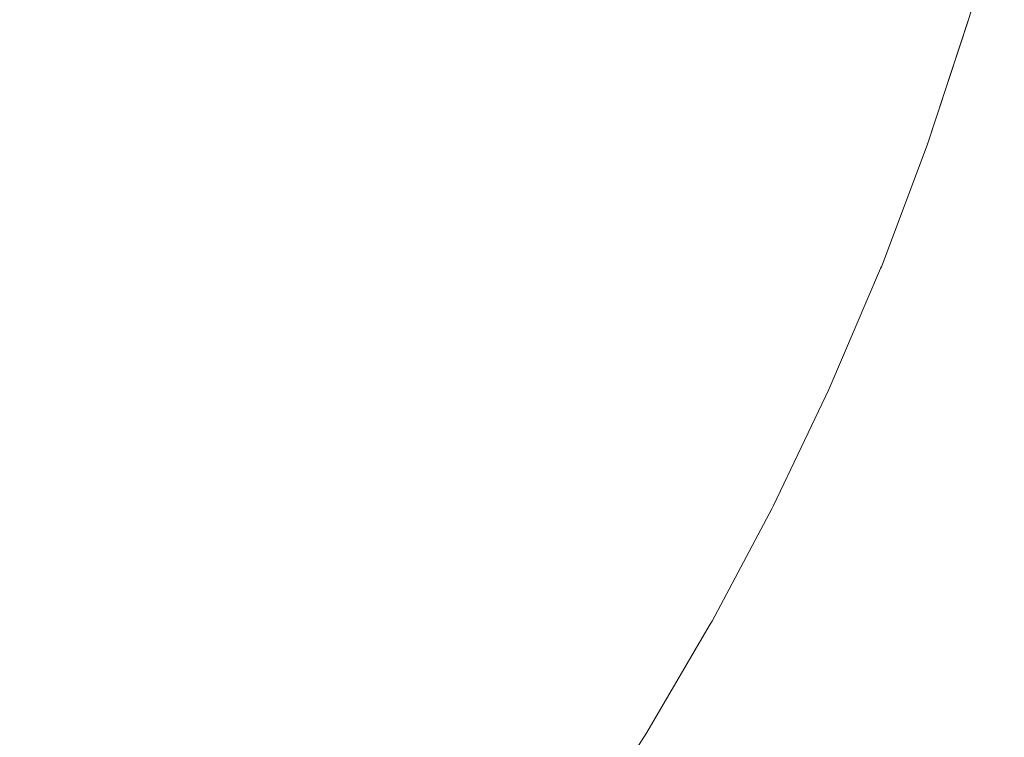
# Model space of a CAD drawing. Header units: centimetres. Extents: x -26 to 27.3, y -25.9 to -24.1.
# Tile 199 of 224: x 27.2474 to 27.2793, y -25.8124 to -25.7892. Entities that reach past the tile are written whole.
import ezdxf

# ---------------------------------------------------------------- set-up
doc = ezdxf.new("R2010")
doc.units = ezdxf.units.CM
doc.header["$LTSCALE"] = 2.54
doc.layers.add('Lucido design-1', color=7, linetype='Continuous')

# ---------------------------------------------------------------- blocks, each defined once
blk = doc.blocks.new('Gruppo-7-1')
at = {"color": 7, "linetype": 'Continuous', "lineweight": 9}
for points, invisible_edges in [([(27.264951, -25.785133, 1182.373397), (27.263806, -25.788609, 1182.373397), (27.265737, -25.789291, 1182.369739), (27.26691, -25.785733, 1182.369739)], 15), ([(27.279291, -25.785086, 1182.322727), (27.278133, -25.789175, 1182.322727), (27.278133, -25.789175, 1181.722727), (27.279291, -25.785086, 1181.722727)], 10), ([(27.256943, -25.786184, 1181.661332), (27.25576, -25.789319, 1181.661332), (27.253371, -25.788359, 1181.658157), (27.254516, -25.785326, 1181.658157)], 15), ([(27.254666, -25.785379, 1182.387108), (27.253519, -25.788418, 1182.387108), (27.25597, -25.789403, 1182.383831), (27.257156, -25.786259, 1182.383831)], 15), ([(27.268359, -25.786176, 1181.678678), (27.267165, -25.789796, 1181.678678), (27.265389, -25.789168, 1181.67503), (27.266557, -25.785625, 1181.67503)], 15), ([(27.26691, -25.785733, 1182.369739), (27.265737, -25.789291, 1182.369739), (27.26752, -25.789921, 1182.366002), (27.268718, -25.786286, 1182.366002)], 15), ([(27.259248, -25.786999, 1181.664611), (27.258029, -25.790231, 1181.664611), (27.25576, -25.789319, 1181.661332), (27.256943, -25.786184, 1181.661332)], 15), ([(27.270016, -25.786684, 1181.682403), (27.2688, -25.790373, 1181.682403), (27.267165, -25.789796, 1181.678678), (27.268359, -25.786176, 1181.678678)], 15), ([(27.248236, -25.786296, 1182.393323), (27.247056, -25.789061, 1182.393323), (27.249711, -25.790261, 1182.390274), (27.250939, -25.787382, 1182.390274)], 15), ([(27.250866, -25.787353, 1181.655094), (27.249639, -25.790229, 1181.655094), (27.247069, -25.789067, 1181.652146), (27.24825, -25.786301, 1181.652146)], 15), ([(27.257156, -25.786259, 1182.383831), (27.25597, -25.789403, 1182.383831), (27.258288, -25.790335, 1182.380449), (27.259512, -25.787092, 1182.380449)], 15), ([(27.268718, -25.786286, 1182.366002), (27.26752, -25.789921, 1182.366002), (27.269152, -25.790498, 1182.362192), (27.270374, -25.786793, 1182.362192)], 15), ([(27.271528, -25.787147, 1181.6862), (27.270291, -25.7909, 1181.6862), (27.2688, -25.790373, 1181.682403), (27.270016, -25.786684, 1181.682403)], 15), ([(27.270374, -25.786793, 1182.362192), (27.269152, -25.790498, 1182.362192), (27.270632, -25.791021, 1182.358317), (27.271874, -25.787253, 1182.358317)], 15), ([(27.261427, -25.787768, 1181.667991), (27.260173, -25.791092, 1181.667991), (27.258029, -25.790231, 1181.664611), (27.259248, -25.786999, 1181.664611)], 15), ([(27.259512, -25.787092, 1182.380449), (27.258288, -25.790335, 1182.380449), (27.260471, -25.791212, 1182.376969), (27.26173, -25.787875, 1182.376969)], 15), ([(27.253371, -25.788359, 1181.658157), (27.252099, -25.791341, 1181.658157), (27.249639, -25.790229, 1181.655094), (27.250866, -25.787353, 1181.655094)], 15), ([(27.250939, -25.787382, 1182.390274), (27.249711, -25.790261, 1182.390274), (27.252244, -25.791406, 1182.387108), (27.253519, -25.788418, 1182.387108)], 15), ([(27.27289, -25.787564, 1181.690062), (27.271634, -25.791375, 1181.690062), (27.270291, -25.7909, 1181.6862), (27.271528, -25.787147, 1181.6862)], 15), ([(27.271874, -25.787253, 1182.358317), (27.270632, -25.791021, 1182.358317), (27.271956, -25.791489, 1182.354384), (27.273217, -25.787664, 1182.354384)], 15), ([(27.263475, -25.788492, 1181.671466), (27.262188, -25.791902, 1181.671466), (27.260173, -25.791092, 1181.667991), (27.261427, -25.787768, 1181.667991)], 15), ([(27.274099, -25.787934, 1181.693983), (27.272826, -25.791796, 1181.693983), (27.271634, -25.791375, 1181.690062), (27.27289, -25.787564, 1181.690062)], 15), ([(27.273217, -25.787664, 1182.354384), (27.271956, -25.791489, 1182.354384), (27.273124, -25.791901, 1182.350399), (27.274401, -25.788027, 1182.350399)], 15), ([(27.26173, -25.787875, 1182.376969), (27.260471, -25.791212, 1182.376969), (27.262514, -25.792033, 1182.373397), (27.263806, -25.788609, 1182.373397)], 15), ([(27.275154, -25.788258, 1181.697955), (27.273867, -25.792164, 1181.697955), (27.272826, -25.791796, 1181.693983), (27.274099, -25.787934, 1181.693983)], 15), ([(27.274401, -25.788027, 1182.350399), (27.273124, -25.791901, 1182.350399), (27.274133, -25.792258, 1182.346369), (27.275424, -25.78834, 1182.346369)], 15), ([(27.25576, -25.789319, 1181.661332), (27.254445, -25.792401, 1181.661332), (27.252099, -25.791341, 1181.658157), (27.253371, -25.788359, 1181.658157)], 15), ([(27.253519, -25.788418, 1182.387108), (27.252244, -25.791406, 1182.387108), (27.254651, -25.792494, 1182.383831), (27.25597, -25.789403, 1182.383831)], 15), ([(27.276053, -25.788533, 1181.701974), (27.274753, -25.792477, 1181.701974), (27.273867, -25.792164, 1181.697955), (27.275154, -25.788258, 1181.697955)], 15), ([(27.275424, -25.78834, 1182.346369), (27.274133, -25.792258, 1182.346369), (27.274982, -25.792557, 1182.342302), (27.276285, -25.788604, 1182.342302)], 15), ([(27.265389, -25.789168, 1181.67503), (27.264072, -25.792659, 1181.67503), (27.262188, -25.791902, 1181.671466), (27.263475, -25.788492, 1181.671466)], 15), ([(27.263806, -25.788609, 1182.373397), (27.262514, -25.792033, 1182.373397), (27.264414, -25.792796, 1182.369739), (27.265737, -25.789291, 1182.369739)], 15), ([(27.276793, -25.788759, 1181.706031), (27.275482, -25.792734, 1181.706031), (27.274753, -25.792477, 1181.701974), (27.276053, -25.788533, 1181.701974)], 15), ([(27.276285, -25.788604, 1182.342302), (27.274982, -25.792557, 1182.342302), (27.275669, -25.792801, 1182.338205), (27.276982, -25.788817, 1182.338205)], 15), ([(27.277372, -25.788937, 1181.71012), (27.276053, -25.792936, 1181.71012), (27.275482, -25.792734, 1181.706031), (27.276793, -25.788759, 1181.706031)], 15), ([(27.276982, -25.788817, 1182.338205), (27.275669, -25.792801, 1182.338205), (27.276196, -25.792986, 1182.334084), (27.277516, -25.788981, 1182.334084)], 15), ([(27.277789, -25.789064, 1181.714235), (27.276465, -25.793082, 1181.714235), (27.276053, -25.792936, 1181.71012), (27.277372, -25.788937, 1181.71012)], 15), ([(27.277516, -25.788981, 1182.334084), (27.276196, -25.792986, 1182.334084), (27.27656, -25.793115, 1182.329948), (27.277885, -25.789094, 1182.329948)], 15), ([(27.247056, -25.789061, 1182.393323), (27.245759, -25.791774, 1182.393323), (27.248361, -25.793085, 1182.390274), (27.249711, -25.790261, 1182.390274)], 15), ([(27.249639, -25.790229, 1181.655094), (27.248291, -25.79305, 1181.655094), (27.245773, -25.79178, 1181.652146), (27.247069, -25.789067, 1181.652146)], 15), ([(27.258029, -25.790231, 1181.664611), (27.256673, -25.793408, 1181.664611), (27.254445, -25.792401, 1181.661332), (27.25576, -25.789319, 1181.661332)], 15), ([(27.267165, -25.789796, 1181.678678), (27.26582, -25.793361, 1181.678678), (27.264072, -25.792659, 1181.67503), (27.265389, -25.789168, 1181.67503)], 15), ([(27.265737, -25.789291, 1182.369739), (27.264414, -25.792796, 1182.369739), (27.266169, -25.793502, 1182.366002), (27.26752, -25.789921, 1182.366002)], 15), ([(27.278044, -25.789142, 1181.718367), (27.276716, -25.79317, 1181.718367), (27.276465, -25.793082, 1181.714235), (27.277789, -25.789064, 1181.714235)], 15), ([(27.277885, -25.789094, 1182.329948), (27.27656, -25.793115, 1182.329948), (27.276761, -25.793186, 1182.325802), (27.278089, -25.789156, 1182.325802)], 15), ([(27.278135, -25.78917, 1181.722727), (27.276806, -25.793202, 1181.722727), (27.276716, -25.79317, 1181.718367), (27.278044, -25.789142, 1181.718367)], 14), ([(27.278089, -25.789156, 1182.325802), (27.276761, -25.793186, 1182.325802), (27.276806, -25.793202, 1182.322727), (27.278135, -25.78917, 1182.322727)], 11), ([(27.276806, -25.793202, 1181.722727), (27.278133, -25.789175, 1181.722727), (27.278133, -25.789175, 1182.322727), (27.276806, -25.793202, 1182.322727)], 10), ([(27.25597, -25.789403, 1182.383831), (27.254651, -25.792494, 1182.383831), (27.256928, -25.793523, 1182.380449), (27.258288, -25.790335, 1182.380449)], 15), ([(27.2688, -25.790373, 1181.682403), (27.267429, -25.794008, 1181.682403), (27.26582, -25.793361, 1181.678678), (27.267165, -25.789796, 1181.678678)], 15), ([(27.26752, -25.789921, 1182.366002), (27.266169, -25.793502, 1182.366002), (27.267775, -25.794147, 1182.362192), (27.269152, -25.790498, 1182.362192)], 15), ([(27.252099, -25.791341, 1181.658157), (27.250701, -25.794265, 1181.658157), (27.248291, -25.79305, 1181.655094), (27.249639, -25.790229, 1181.655094)], 15), ([(27.249711, -25.790261, 1182.390274), (27.248361, -25.793085, 1182.390274), (27.250843, -25.794337, 1182.387108), (27.252244, -25.791406, 1182.387108)], 15), ([(27.260173, -25.791092, 1181.667991), (27.258778, -25.79436, 1181.667991), (27.256673, -25.793408, 1181.664611), (27.258029, -25.790231, 1181.664611)], 15), ([(27.258288, -25.790335, 1182.380449), (27.256928, -25.793523, 1182.380449), (27.259071, -25.794492, 1182.376969), (27.260471, -25.791212, 1182.376969)], 15), ([(27.270291, -25.7909, 1181.6862), (27.268895, -25.794597, 1181.6862), (27.267429, -25.794008, 1181.682403), (27.2688, -25.790373, 1181.682403)], 15), ([(27.269152, -25.790498, 1182.362192), (27.267775, -25.794147, 1182.362192), (27.269231, -25.794732, 1182.358317), (27.270632, -25.791021, 1182.358317)], 15), ([(27.271634, -25.791375, 1181.690062), (27.270217, -25.795128, 1181.690062), (27.268895, -25.794597, 1181.6862), (27.270291, -25.7909, 1181.6862)], 15), ([(27.262188, -25.791902, 1181.671466), (27.260758, -25.795255, 1181.671466), (27.258778, -25.79436, 1181.667991), (27.260173, -25.791092, 1181.667991)], 15), ([(27.260471, -25.791212, 1182.376969), (27.259071, -25.794492, 1182.376969), (27.261077, -25.795399, 1182.373397), (27.262514, -25.792033, 1182.373397)], 15), ([(27.270632, -25.791021, 1182.358317), (27.269231, -25.794732, 1182.358317), (27.270535, -25.795256, 1182.354384), (27.271956, -25.791489, 1182.354384)], 15), ([(27.254445, -25.792401, 1181.661332), (27.253, -25.795424, 1181.661332), (27.250701, -25.794265, 1181.658157), (27.252099, -25.791341, 1181.658157)], 15), ([(27.252244, -25.791406, 1182.387108), (27.250843, -25.794337, 1182.387108), (27.253202, -25.795526, 1182.383831), (27.254651, -25.792494, 1182.383831)], 15), ([(27.272826, -25.791796, 1181.693983), (27.271391, -25.7956, 1181.693983), (27.270217, -25.795128, 1181.690062), (27.271634, -25.791375, 1181.690062)], 15), ([(27.271956, -25.791489, 1182.354384), (27.270535, -25.795256, 1182.354384), (27.271684, -25.795718, 1182.350399), (27.273124, -25.791901, 1182.350399)], 15), ([(27.245759, -25.791774, 1182.393323), (27.244349, -25.794429, 1182.393323), (27.246893, -25.79585, 1182.390274), (27.248361, -25.793085, 1182.390274)], 15), ([(27.248291, -25.79305, 1181.655094), (27.246824, -25.795812, 1181.655094), (27.244362, -25.794436, 1181.652146), (27.245773, -25.79178, 1181.652146)], 15), ([(27.264072, -25.792659, 1181.67503), (27.262608, -25.796091, 1181.67503), (27.260758, -25.795255, 1181.671466), (27.262188, -25.791902, 1181.671466)], 15), ([(27.273867, -25.792164, 1181.697955), (27.272415, -25.796012, 1181.697955), (27.271391, -25.7956, 1181.693983), (27.272826, -25.791796, 1181.693983)], 15), ([(27.273124, -25.791901, 1182.350399), (27.271684, -25.795718, 1182.350399), (27.272676, -25.796117, 1182.346369), (27.274133, -25.792258, 1182.346369)], 15), ([(27.262514, -25.792033, 1182.373397), (27.261077, -25.795399, 1182.373397), (27.262943, -25.796243, 1182.369739), (27.264414, -25.792796, 1182.369739)], 15), ([(27.274753, -25.792477, 1181.701974), (27.273287, -25.796362, 1181.701974), (27.272415, -25.796012, 1181.697955), (27.273867, -25.792164, 1181.697955)], 15), ([(27.256673, -25.793408, 1181.664611), (27.255183, -25.796525, 1181.664611), (27.253, -25.795424, 1181.661332), (27.254445, -25.792401, 1181.661332)], 15), ([(27.254651, -25.792494, 1182.383831), (27.253202, -25.795526, 1182.383831), (27.255433, -25.796651, 1182.380449), (27.256928, -25.793523, 1182.380449)], 15), ([(27.274133, -25.792258, 1182.346369), (27.272676, -25.796117, 1182.346369), (27.273512, -25.796452, 1182.342302), (27.274982, -25.792557, 1182.342302)], 15), ([(27.275482, -25.792734, 1181.706031), (27.274004, -25.79665, 1181.706031), (27.273287, -25.796362, 1181.701974), (27.274753, -25.792477, 1181.701974)], 15), ([(27.274982, -25.792557, 1182.342302), (27.273512, -25.796452, 1182.342302), (27.274189, -25.796724, 1182.338205), (27.275669, -25.792801, 1182.338205)], 15), ([(27.26582, -25.793361, 1181.678678), (27.264324, -25.796867, 1181.678678), (27.262608, -25.796091, 1181.67503), (27.264072, -25.792659, 1181.67503)], 15), ([(27.264414, -25.792796, 1182.369739), (27.262943, -25.796243, 1182.369739), (27.264667, -25.797022, 1182.366002), (27.266169, -25.793502, 1182.366002)], 15), ([(27.276053, -25.792936, 1181.71012), (27.274567, -25.796876, 1181.71012), (27.274004, -25.79665, 1181.706031), (27.275482, -25.792734, 1181.706031)], 15), ([(27.275669, -25.792801, 1182.338205), (27.274189, -25.796724, 1182.338205), (27.274707, -25.796932, 1182.334084), (27.276196, -25.792986, 1182.334084)], 15), ([(27.250701, -25.794265, 1181.658157), (27.249181, -25.797128, 1181.658157), (27.246824, -25.795812, 1181.655094), (27.248291, -25.79305, 1181.655094)], 15), ([(27.248361, -25.793085, 1182.390274), (27.246893, -25.79585, 1182.390274), (27.24932, -25.797206, 1182.387108), (27.250843, -25.794337, 1182.387108)], 15), ([(27.276465, -25.793082, 1181.714235), (27.274972, -25.797039, 1181.714235), (27.274567, -25.796876, 1181.71012), (27.276053, -25.792936, 1181.71012)], 15), ([(27.276196, -25.792986, 1182.334084), (27.274707, -25.796932, 1182.334084), (27.275065, -25.797076, 1182.329948), (27.27656, -25.793115, 1182.329948)], 15), ([(27.276716, -25.79317, 1181.718367), (27.275219, -25.797138, 1181.718367), (27.274972, -25.797039, 1181.714235), (27.276465, -25.793082, 1181.714235)], 15), ([(27.27656, -25.793115, 1182.329948), (27.275065, -25.797076, 1182.329948), (27.275263, -25.797156, 1182.325802), (27.276761, -25.793186, 1182.325802)], 15), ([(27.276792, -25.793237, 1181.722727), (27.275307, -25.797174, 1181.722727), (27.275219, -25.797138, 1181.718367), (27.276716, -25.79317, 1181.718367)], 14), ([(27.276761, -25.793186, 1182.325802), (27.275263, -25.797156, 1182.325802), (27.275307, -25.797174, 1182.322727), (27.276792, -25.793237, 1182.322727)], 11), ([(27.276716, -25.79317, 1181.718367), (27.276806, -25.793202, 1181.722727), (27.276792, -25.793237, 1181.722727)], 9), ([(27.276792, -25.793237, 1182.322727), (27.276806, -25.793202, 1182.322727), (27.276761, -25.793186, 1182.325802)], 10), ([(27.276806, -25.793202, 1182.322727), (27.276792, -25.793237, 1182.322727), (27.276792, -25.793237, 1181.722727), (27.276806, -25.793202, 1181.722727)], 10), ([(27.258778, -25.79436, 1181.667991), (27.257247, -25.797565, 1181.667991), (27.255183, -25.796525, 1181.664611), (27.256673, -25.793408, 1181.664611)], 15), ([(27.256928, -25.793523, 1182.380449), (27.255433, -25.796651, 1182.380449), (27.257533, -25.79771, 1182.376969), (27.259071, -25.794492, 1182.376969)], 15), ([(27.267429, -25.794008, 1181.682403), (27.265904, -25.797581, 1181.682403), (27.264324, -25.796867, 1181.678678), (27.26582, -25.793361, 1181.678678)], 15), ([(27.266169, -25.793502, 1182.366002), (27.264667, -25.797022, 1182.366002), (27.266244, -25.797735, 1182.362192), (27.267775, -25.794147, 1182.362192)], 15), ([(27.275307, -25.797174, 1181.722727), (27.276792, -25.793237, 1181.722727), (27.276792, -25.793237, 1182.322727), (27.275307, -25.797174, 1182.322727)], 10), ([(27.268895, -25.794597, 1181.6862), (27.267344, -25.798232, 1181.6862), (27.265904, -25.797581, 1181.682403), (27.267429, -25.794008, 1181.682403)], 15), ([(27.267775, -25.794147, 1182.362192), (27.266244, -25.797735, 1182.362192), (27.267674, -25.798381, 1182.358317), (27.269231, -25.794732, 1182.358317)], 15), ([(27.253, -25.795424, 1181.661332), (27.251428, -25.798384, 1181.661332), (27.249181, -25.797128, 1181.658157), (27.250701, -25.794265, 1181.658157)], 15), ([(27.250843, -25.794337, 1182.387108), (27.24932, -25.797206, 1182.387108), (27.251626, -25.798494, 1182.383831), (27.253202, -25.795526, 1182.383831)], 15), ([(27.260758, -25.795255, 1181.671466), (27.259186, -25.798543, 1181.671466), (27.257247, -25.797565, 1181.667991), (27.258778, -25.79436, 1181.667991)], 15), ([(27.259071, -25.794492, 1182.376969), (27.257533, -25.79771, 1182.376969), (27.259499, -25.798701, 1182.373397), (27.261077, -25.795399, 1182.373397)], 15), ([(27.270217, -25.795128, 1181.690062), (27.268642, -25.798819, 1181.690062), (27.267344, -25.798232, 1181.6862), (27.268895, -25.794597, 1181.6862)], 15), ([(27.269231, -25.794732, 1182.358317), (27.267674, -25.798381, 1182.358317), (27.268954, -25.79896, 1182.354384), (27.270535, -25.795256, 1182.354384)], 15), ([(27.255183, -25.796525, 1181.664611), (27.253563, -25.799576, 1181.664611), (27.251428, -25.798384, 1181.661332), (27.253, -25.795424, 1181.661332)], 15), ([(27.262608, -25.796091, 1181.67503), (27.260999, -25.799457, 1181.67503), (27.259186, -25.798543, 1181.671466), (27.260758, -25.795255, 1181.671466)], 15), ([(27.261077, -25.795399, 1182.373397), (27.259499, -25.798701, 1182.373397), (27.261328, -25.799623, 1182.369739), (27.262943, -25.796243, 1182.369739)], 15), ([(27.271391, -25.7956, 1181.693983), (27.269795, -25.79934, 1181.693983), (27.268642, -25.798819, 1181.690062), (27.270217, -25.795128, 1181.690062)], 15), ([(27.270535, -25.795256, 1182.354384), (27.268954, -25.79896, 1182.354384), (27.270083, -25.79947, 1182.350399), (27.271684, -25.795718, 1182.350399)], 15), ([(27.253202, -25.795526, 1182.383831), (27.251626, -25.798494, 1182.383831), (27.253807, -25.799713, 1182.380449), (27.255433, -25.796651, 1182.380449)], 15), ([(27.272415, -25.796012, 1181.697955), (27.270801, -25.799794, 1181.697955), (27.269795, -25.79934, 1181.693983), (27.271391, -25.7956, 1181.693983)], 15), ([(27.271684, -25.795718, 1182.350399), (27.270083, -25.79947, 1182.350399), (27.271058, -25.79991, 1182.346369), (27.272676, -25.796117, 1182.346369)], 15), ([(27.249181, -25.797128, 1181.658157), (27.24754, -25.799924, 1181.658157), (27.245241, -25.798508, 1181.655094), (27.246824, -25.795812, 1181.655094)], 15), ([(27.246893, -25.79585, 1182.390274), (27.245309, -25.79855, 1182.390274), (27.247676, -25.800007, 1182.387108), (27.24932, -25.797206, 1182.387108)], 15), ([(27.273287, -25.796362, 1181.701974), (27.271657, -25.800181, 1181.701974), (27.270801, -25.799794, 1181.697955), (27.272415, -25.796012, 1181.697955)], 15), ([(27.264324, -25.796867, 1181.678678), (27.262681, -25.800305, 1181.678678), (27.260999, -25.799457, 1181.67503), (27.262608, -25.796091, 1181.67503)], 15), ([(27.262943, -25.796243, 1182.369739), (27.261328, -25.799623, 1182.369739), (27.263017, -25.800475, 1182.366002), (27.264667, -25.797022, 1182.366002)], 15), ([(27.272676, -25.796117, 1182.346369), (27.271058, -25.79991, 1182.346369), (27.271878, -25.800281, 1182.342302), (27.273512, -25.796452, 1182.342302)], 15), ([(27.274004, -25.79665, 1181.706031), (27.272362, -25.8005, 1181.706031), (27.271657, -25.800181, 1181.701974), (27.273287, -25.796362, 1181.701974)], 15), ([(27.257247, -25.797565, 1181.667991), (27.25558, -25.800703, 1181.667991), (27.253563, -25.799576, 1181.664611), (27.255183, -25.796525, 1181.664611)], 15), ([(27.255433, -25.796651, 1182.380449), (27.253807, -25.799713, 1182.380449), (27.255861, -25.80086, 1182.376969), (27.257533, -25.79771, 1182.376969)], 15), ([(27.273512, -25.796452, 1182.342302), (27.271878, -25.800281, 1182.342302), (27.272543, -25.800582, 1182.338205), (27.274189, -25.796724, 1182.338205)], 15), ([(27.274567, -25.796876, 1181.71012), (27.272914, -25.800749, 1181.71012), (27.272362, -25.8005, 1181.706031), (27.274004, -25.79665, 1181.706031)], 15), ([(27.265904, -25.797581, 1181.682403), (27.264229, -25.801086, 1181.682403), (27.262681, -25.800305, 1181.678678), (27.264324, -25.796867, 1181.678678)], 15), ([(27.264667, -25.797022, 1182.366002), (27.263017, -25.800475, 1182.366002), (27.264563, -25.801254, 1182.362192), (27.266244, -25.797735, 1182.362192)], 15), ([(27.274189, -25.796724, 1182.338205), (27.272543, -25.800582, 1182.338205), (27.273051, -25.800812, 1182.334084), (27.274707, -25.796932, 1182.334084)], 15), ([(27.274972, -25.797039, 1181.714235), (27.273312, -25.800929, 1181.714235), (27.272914, -25.800749, 1181.71012), (27.274567, -25.796876, 1181.71012)], 15), ([(27.274707, -25.796932, 1182.334084), (27.273051, -25.800812, 1182.334084), (27.273403, -25.800971, 1182.329948), (27.275065, -25.797076, 1182.329948)], 15), ([(27.251428, -25.798384, 1181.661332), (27.249733, -25.801274, 1181.661332), (27.24754, -25.799924, 1181.658157), (27.249181, -25.797128, 1181.658157)], 15), ([(27.24932, -25.797206, 1182.387108), (27.247676, -25.800007, 1182.387108), (27.249925, -25.801392, 1182.383831), (27.251626, -25.798494, 1182.383831)], 15), ([(27.275219, -25.797138, 1181.718367), (27.273554, -25.801039, 1181.718367), (27.273312, -25.800929, 1181.714235), (27.274972, -25.797039, 1181.714235)], 15), ([(27.275065, -25.797076, 1182.329948), (27.273403, -25.800971, 1182.329948), (27.273598, -25.801059, 1182.325802), (27.275263, -25.797156, 1182.325802)], 15), ([(27.275281, -25.797233, 1181.722727), (27.273641, -25.801078, 1181.722727), (27.273554, -25.801039, 1181.718367), (27.275219, -25.797138, 1181.718367)], 14), ([(27.275263, -25.797156, 1182.325802), (27.273598, -25.801059, 1182.325802), (27.273641, -25.801078, 1182.322727), (27.275281, -25.797233, 1182.322727)], 11), ([(27.273641, -25.801078, 1181.722727), (27.275281, -25.797233, 1181.722727), (27.275281, -25.797233, 1182.322727), (27.273641, -25.801078, 1182.322727)], 10), ([(27.275219, -25.797138, 1181.718367), (27.275307, -25.797174, 1181.722727), (27.275281, -25.797233, 1181.722727)], 9), ([(27.275281, -25.797233, 1182.322727), (27.275307, -25.797174, 1182.322727), (27.275263, -25.797156, 1182.325802)], 10), ([(27.275307, -25.797174, 1182.322727), (27.275281, -25.797233, 1182.322727), (27.275281, -25.797233, 1181.722727), (27.275307, -25.797174, 1181.722727)], 10), ([(27.259186, -25.798543, 1181.671466), (27.257477, -25.801763, 1181.671466), (27.25558, -25.800703, 1181.667991), (27.257247, -25.797565, 1181.667991)], 15), ([(27.267344, -25.798232, 1181.6862), (27.265641, -25.801798, 1181.6862), (27.264229, -25.801086, 1181.682403), (27.265904, -25.797581, 1181.682403)], 15), ([(27.257533, -25.79771, 1182.376969), (27.255861, -25.80086, 1182.376969), (27.257783, -25.801933, 1182.373397), (27.259499, -25.798701, 1182.373397)], 15), ([(27.266244, -25.797735, 1182.362192), (27.264563, -25.801254, 1182.362192), (27.265964, -25.801961, 1182.358317), (27.267674, -25.798381, 1182.358317)], 15), ([(27.268642, -25.798819, 1181.690062), (27.266912, -25.802439, 1181.690062), (27.265641, -25.801798, 1181.6862), (27.267344, -25.798232, 1181.6862)], 15), ([(27.24754, -25.799924, 1181.658157), (27.245782, -25.802647, 1181.658157), (27.243546, -25.801136, 1181.655094), (27.245241, -25.798508, 1181.655094)], 15), ([(27.245309, -25.79855, 1182.390274), (27.243611, -25.80118, 1182.390274), (27.245914, -25.802737, 1182.387108), (27.247676, -25.800007, 1182.387108)], 15), ([(27.253563, -25.799576, 1181.664611), (27.251815, -25.802556, 1181.664611), (27.249733, -25.801274, 1181.661332), (27.251428, -25.798384, 1181.661332)], 15), ([(27.251626, -25.798494, 1182.383831), (27.249925, -25.801392, 1182.383831), (27.252053, -25.802702, 1182.380449), (27.253807, -25.799713, 1182.380449)], 15), ([(27.260999, -25.799457, 1181.67503), (27.259249, -25.802753, 1181.67503), (27.257477, -25.801763, 1181.671466), (27.259186, -25.798543, 1181.671466)], 15), ([(27.267674, -25.798381, 1182.358317), (27.265964, -25.801961, 1182.358317), (27.267218, -25.802593, 1182.354384), (27.268954, -25.79896, 1182.354384)], 15), ([(27.259499, -25.798701, 1182.373397), (27.257783, -25.801933, 1182.373397), (27.259571, -25.802932, 1182.369739), (27.261328, -25.799623, 1182.369739)], 15), ([(27.269795, -25.79934, 1181.693983), (27.268042, -25.803008, 1181.693983), (27.266912, -25.802439, 1181.690062), (27.268642, -25.798819, 1181.690062)], 15), ([(27.268954, -25.79896, 1182.354384), (27.267218, -25.802593, 1182.354384), (27.268324, -25.80315, 1182.350399), (27.270083, -25.79947, 1182.350399)], 15), ([(27.25558, -25.800703, 1181.667991), (27.253782, -25.803767, 1181.667991), (27.251815, -25.802556, 1181.664611), (27.253563, -25.799576, 1181.664611)], 15), ([(27.262681, -25.800305, 1181.678678), (27.260893, -25.803671, 1181.678678), (27.259249, -25.802753, 1181.67503), (27.260999, -25.799457, 1181.67503)], 15), ([(27.270801, -25.799794, 1181.697955), (27.269027, -25.803505, 1181.697955), (27.268042, -25.803008, 1181.693983), (27.269795, -25.79934, 1181.693983)], 15), ([(27.270083, -25.79947, 1182.350399), (27.268324, -25.80315, 1182.350399), (27.269279, -25.803632, 1182.346369), (27.271058, -25.79991, 1182.346369)], 15), ([(27.253807, -25.799713, 1182.380449), (27.252053, -25.802702, 1182.380449), (27.254056, -25.803935, 1182.376969), (27.255861, -25.80086, 1182.376969)], 15), ([(27.261328, -25.799623, 1182.369739), (27.259571, -25.802932, 1182.369739), (27.261222, -25.803855, 1182.366002), (27.263017, -25.800475, 1182.366002)], 15), ([(27.271657, -25.800181, 1181.701974), (27.269866, -25.803928, 1181.701974), (27.269027, -25.803505, 1181.697955), (27.270801, -25.799794, 1181.697955)], 15), ([(27.249733, -25.801274, 1181.661332), (27.247916, -25.804089, 1181.661332), (27.245782, -25.802647, 1181.658157), (27.24754, -25.799924, 1181.658157)], 15), ([(27.247676, -25.800007, 1182.387108), (27.245914, -25.802737, 1182.387108), (27.248103, -25.804216, 1182.383831), (27.249925, -25.801392, 1182.383831)], 15), ([(27.271058, -25.79991, 1182.346369), (27.269279, -25.803632, 1182.346369), (27.270083, -25.804037, 1182.342302), (27.271878, -25.800281, 1182.342302)], 15), ([(27.272362, -25.8005, 1181.706031), (27.270557, -25.804276, 1181.706031), (27.269866, -25.803928, 1181.701974), (27.271657, -25.800181, 1181.701974)], 15), ([(27.264229, -25.801086, 1181.682403), (27.262407, -25.804517, 1181.682403), (27.260893, -25.803671, 1181.678678), (27.262681, -25.800305, 1181.678678)], 15), ([(27.263017, -25.800475, 1182.366002), (27.261222, -25.803855, 1182.366002), (27.262733, -25.804699, 1182.362192), (27.264563, -25.801254, 1182.362192)], 15), ([(27.271878, -25.800281, 1182.342302), (27.270083, -25.804037, 1182.342302), (27.270735, -25.804366, 1182.338205), (27.272543, -25.800582, 1182.338205)], 15), ([(27.272914, -25.800749, 1181.71012), (27.271098, -25.804549, 1181.71012), (27.270557, -25.804276, 1181.706031), (27.272362, -25.8005, 1181.706031)], 15), ([(27.257477, -25.801763, 1181.671466), (27.255632, -25.804906, 1181.671466), (27.253782, -25.803767, 1181.667991), (27.25558, -25.800703, 1181.667991)], 15), ([(27.255861, -25.80086, 1182.376969), (27.254056, -25.803935, 1182.376969), (27.25593, -25.80509, 1182.373397), (27.257783, -25.801933, 1182.373397)], 15), ([(27.272543, -25.800582, 1182.338205), (27.270735, -25.804366, 1182.338205), (27.271233, -25.804617, 1182.334084), (27.273051, -25.800812, 1182.334084)], 15), ([(27.273312, -25.800929, 1181.714235), (27.271488, -25.804746, 1181.714235), (27.271098, -25.804549, 1181.71012), (27.272914, -25.800749, 1181.71012)], 15), ([(27.273051, -25.800812, 1182.334084), (27.271233, -25.804617, 1182.334084), (27.271577, -25.804791, 1182.329948), (27.273403, -25.800971, 1182.329948)], 15), ([(27.265641, -25.801798, 1181.6862), (27.263787, -25.805288, 1181.6862), (27.262407, -25.804517, 1181.682403), (27.264229, -25.801086, 1181.682403)], 15), ([(27.273554, -25.801039, 1181.718367), (27.271726, -25.804866, 1181.718367), (27.271488, -25.804746, 1181.714235), (27.273312, -25.800929, 1181.714235)], 15), ([(27.273403, -25.800971, 1182.329948), (27.271577, -25.804791, 1182.329948), (27.271768, -25.804887, 1182.325802), (27.273598, -25.801059, 1182.325802)], 15), ([(27.273604, -25.801156, 1181.722727), (27.271811, -25.804908, 1181.722727), (27.271726, -25.804866, 1181.718367), (27.273554, -25.801039, 1181.718367)], 14), ([(27.273598, -25.801059, 1182.325802), (27.271768, -25.804887, 1182.325802), (27.271811, -25.804908, 1182.322727), (27.273604, -25.801156, 1182.322727)], 11), ([(27.271811, -25.804908, 1181.722727), (27.273604, -25.801156, 1181.722727), (27.273604, -25.801156, 1182.322727), (27.271811, -25.804908, 1182.322727)], 10), ([(27.273554, -25.801039, 1181.718367), (27.273641, -25.801078, 1181.722727), (27.273604, -25.801156, 1181.722727)], 9), ([(27.273604, -25.801156, 1182.322727), (27.273641, -25.801078, 1182.322727), (27.273598, -25.801059, 1182.325802)], 10), ([(27.273641, -25.801078, 1182.322727), (27.273604, -25.801156, 1182.322727), (27.273604, -25.801156, 1181.722727), (27.273641, -25.801078, 1181.722727)], 10), ([(27.251815, -25.802556, 1181.664611), (27.249941, -25.805458, 1181.664611), (27.247916, -25.804089, 1181.661332), (27.249733, -25.801274, 1181.661332)], 15), ([(27.249925, -25.801392, 1182.383831), (27.248103, -25.804216, 1182.383831), (27.250173, -25.805615, 1182.380449), (27.252053, -25.802702, 1182.380449)], 15), ([(27.264563, -25.801254, 1182.362192), (27.262733, -25.804699, 1182.362192), (27.264103, -25.805464, 1182.358317), (27.265964, -25.801961, 1182.358317)], 15), ([(27.259249, -25.802753, 1181.67503), (27.257361, -25.80597, 1181.67503), (27.255632, -25.804906, 1181.671466), (27.257477, -25.801763, 1181.671466)], 15), ([(27.266912, -25.802439, 1181.690062), (27.26503, -25.805982, 1181.690062), (27.263787, -25.805288, 1181.6862), (27.265641, -25.801798, 1181.6862)], 15), ([(27.257783, -25.801933, 1182.373397), (27.25593, -25.80509, 1182.373397), (27.257674, -25.806164, 1182.369739), (27.259571, -25.802932, 1182.369739)], 15), ([(27.265964, -25.801961, 1182.358317), (27.264103, -25.805464, 1182.358317), (27.265329, -25.806149, 1182.354384), (27.267218, -25.802593, 1182.354384)], 15), ([(27.268042, -25.803008, 1181.693983), (27.266135, -25.806599, 1181.693983), (27.26503, -25.805982, 1181.690062), (27.266912, -25.802439, 1181.690062)], 15), ([(27.247916, -25.804089, 1181.661332), (27.245981, -25.806825, 1181.661332), (27.243911, -25.805294, 1181.658157), (27.245782, -25.802647, 1181.658157)], 15), ([(27.245914, -25.802737, 1182.387108), (27.244039, -25.805389, 1182.387108), (27.246162, -25.806959, 1182.383831), (27.248103, -25.804216, 1182.383831)], 15), ([(27.253782, -25.803767, 1181.667991), (27.251856, -25.806752, 1181.667991), (27.249941, -25.805458, 1181.664611), (27.251815, -25.802556, 1181.664611)], 15), ([(27.252053, -25.802702, 1182.380449), (27.250173, -25.805615, 1182.380449), (27.252122, -25.806932, 1182.376969), (27.254056, -25.803935, 1182.376969)], 15), ([(27.260893, -25.803671, 1181.678678), (27.258965, -25.806958, 1181.678678), (27.257361, -25.80597, 1181.67503), (27.259249, -25.802753, 1181.67503)], 15), ([(27.267218, -25.802593, 1182.354384), (27.265329, -25.806149, 1182.354384), (27.26641, -25.806753, 1182.350399), (27.268324, -25.80315, 1182.350399)], 15), ([(27.259571, -25.802932, 1182.369739), (27.257674, -25.806164, 1182.369739), (27.259285, -25.807155, 1182.366002), (27.261222, -25.803855, 1182.366002)], 15), ([(27.269027, -25.803505, 1181.697955), (27.267098, -25.807137, 1181.697955), (27.266135, -25.806599, 1181.693983), (27.268042, -25.803008, 1181.693983)], 15), ([(27.268324, -25.80315, 1182.350399), (27.26641, -25.806753, 1182.350399), (27.267344, -25.807275, 1182.346369), (27.269279, -25.803632, 1182.346369)], 15), ([(27.262407, -25.804517, 1181.682403), (27.260441, -25.807867, 1181.682403), (27.258965, -25.806958, 1181.678678), (27.260893, -25.803671, 1181.678678)], 15), ([(27.269866, -25.803928, 1181.701974), (27.267919, -25.807596, 1181.701974), (27.267098, -25.807137, 1181.697955), (27.269027, -25.803505, 1181.697955)], 15), ([(27.269279, -25.803632, 1182.346369), (27.267344, -25.807275, 1182.346369), (27.26813, -25.807714, 1182.342302), (27.270083, -25.804037, 1182.342302)], 15), ([(27.255632, -25.804906, 1181.671466), (27.253656, -25.807969, 1181.671466), (27.251856, -25.806752, 1181.667991), (27.253782, -25.803767, 1181.667991)], 15), ([(27.254056, -25.803935, 1182.376969), (27.252122, -25.806932, 1182.376969), (27.253946, -25.808165, 1182.373397), (27.25593, -25.80509, 1182.373397)], 15), ([(27.261222, -25.803855, 1182.366002), (27.259285, -25.807155, 1182.366002), (27.260759, -25.808063, 1182.362192), (27.262733, -25.804699, 1182.362192)], 15), ([(27.270557, -25.804276, 1181.706031), (27.268594, -25.807973, 1181.706031), (27.267919, -25.807596, 1181.701974), (27.269866, -25.803928, 1181.701974)], 15), ([(27.270083, -25.804037, 1182.342302), (27.26813, -25.807714, 1182.342302), (27.268767, -25.80807, 1182.338205), (27.270735, -25.804366, 1182.338205)], 15), ([(27.249941, -25.805458, 1181.664611), (27.247946, -25.808279, 1181.664611), (27.245981, -25.806825, 1181.661332), (27.247916, -25.804089, 1181.661332)], 15), ([(27.248103, -25.804216, 1182.383831), (27.246162, -25.806959, 1182.383831), (27.248171, -25.808445, 1182.380449), (27.250173, -25.805615, 1182.380449)], 15), ([(27.271098, -25.804549, 1181.71012), (27.269123, -25.808268, 1181.71012), (27.268594, -25.807973, 1181.706031), (27.270557, -25.804276, 1181.706031)], 15), ([(27.270735, -25.804366, 1182.338205), (27.268767, -25.80807, 1182.338205), (27.269255, -25.808342, 1182.334084), (27.271233, -25.804617, 1182.334084)], 15), ([(27.263787, -25.805288, 1181.6862), (27.261787, -25.808696, 1181.6862), (27.260441, -25.807867, 1181.682403), (27.262407, -25.804517, 1181.682403)], 15), ([(27.271488, -25.804746, 1181.714235), (27.269504, -25.808481, 1181.714235), (27.269123, -25.808268, 1181.71012), (27.271098, -25.804549, 1181.71012)], 15), ([(27.271233, -25.804617, 1182.334084), (27.269255, -25.808342, 1182.334084), (27.269591, -25.80853, 1182.329948), (27.271577, -25.804791, 1182.329948)], 15), ([(27.257361, -25.80597, 1181.67503), (27.255337, -25.809105, 1181.67503), (27.253656, -25.807969, 1181.671466), (27.255632, -25.804906, 1181.671466)], 15), ([(27.262733, -25.804699, 1182.362192), (27.260759, -25.808063, 1182.362192), (27.262095, -25.808886, 1182.358317), (27.264103, -25.805464, 1182.358317)], 15), ([(27.271726, -25.804866, 1181.718367), (27.269736, -25.808611, 1181.718367), (27.269504, -25.808481, 1181.714235), (27.271488, -25.804746, 1181.714235)], 15), ([(27.271577, -25.804791, 1182.329948), (27.269591, -25.80853, 1182.329948), (27.269778, -25.808634, 1182.325802), (27.271768, -25.804887, 1182.325802)], 15), ([(27.271763, -25.804998, 1181.722727), (27.269819, -25.808657, 1181.722727), (27.269736, -25.808611, 1181.718367), (27.271726, -25.804866, 1181.718367)], 14), ([(27.271768, -25.804887, 1182.325802), (27.269778, -25.808634, 1182.325802), (27.269819, -25.808657, 1182.322727), (27.271763, -25.804998, 1182.322727)], 11), ([(27.269819, -25.808657, 1181.722727), (27.271763, -25.804998, 1181.722727), (27.271763, -25.804998, 1182.322727), (27.269819, -25.808657, 1182.322727)], 10), ([(27.271726, -25.804866, 1181.718367), (27.271811, -25.804908, 1181.722727), (27.271763, -25.804998, 1181.722727)], 9), ([(27.271763, -25.804998, 1182.322727), (27.271811, -25.804908, 1182.322727), (27.271768, -25.804887, 1182.325802)], 10), ([(27.271811, -25.804908, 1182.322727), (27.271763, -25.804998, 1182.322727), (27.271763, -25.804998, 1181.722727), (27.271811, -25.804908, 1181.722727)], 10), ([(27.25593, -25.80509, 1182.373397), (27.253946, -25.808165, 1182.373397), (27.255643, -25.809312, 1182.369739), (27.257674, -25.806164, 1182.369739)], 15), ([(27.26503, -25.805982, 1181.690062), (27.263, -25.809443, 1181.690062), (27.261787, -25.808696, 1181.6862), (27.263787, -25.805288, 1181.6862)], 15), ([(27.251856, -25.806752, 1181.667991), (27.249804, -25.809653, 1181.667991), (27.247946, -25.808279, 1181.664611), (27.249941, -25.805458, 1181.664611)], 15), ([(27.250173, -25.805615, 1182.380449), (27.248171, -25.808445, 1182.380449), (27.250062, -25.809844, 1182.376969), (27.252122, -25.806932, 1182.376969)], 15), ([(27.264103, -25.805464, 1182.358317), (27.262095, -25.808886, 1182.358317), (27.263291, -25.809622, 1182.354384), (27.265329, -25.806149, 1182.354384)], 15), ([(27.258965, -25.806958, 1181.678678), (27.256898, -25.81016, 1181.678678), (27.255337, -25.809105, 1181.67503), (27.257361, -25.80597, 1181.67503)], 15), ([(27.257674, -25.806164, 1182.369739), (27.255643, -25.809312, 1182.369739), (27.257209, -25.810371, 1182.366002), (27.259285, -25.807155, 1182.366002)], 15), ([(27.266135, -25.806599, 1181.693983), (27.264077, -25.810106, 1181.693983), (27.263, -25.809443, 1181.690062), (27.26503, -25.805982, 1181.690062)], 15), ([(27.265329, -25.806149, 1182.354384), (27.263291, -25.809622, 1182.354384), (27.264346, -25.810271, 1182.350399), (27.26641, -25.806753, 1182.350399)], 15), ([(27.267098, -25.807137, 1181.697955), (27.265017, -25.810685, 1181.697955), (27.264077, -25.810106, 1181.693983), (27.266135, -25.806599, 1181.693983)], 15), ([(27.247946, -25.808279, 1181.664611), (27.245834, -25.811012, 1181.664611), (27.243931, -25.809476, 1181.661332), (27.245981, -25.806825, 1181.661332)], 15), ([(27.253656, -25.807969, 1181.671466), (27.251551, -25.810944, 1181.671466), (27.249804, -25.809653, 1181.667991), (27.251856, -25.806752, 1181.667991)], 15), ([(27.26641, -25.806753, 1182.350399), (27.264346, -25.810271, 1182.350399), (27.265257, -25.810832, 1182.346369), (27.267344, -25.807275, 1182.346369)], 15), ([(27.246162, -25.806959, 1182.383831), (27.244107, -25.809618, 1182.383831), (27.246051, -25.811188, 1182.380449), (27.248171, -25.808445, 1182.380449)], 15), ([(27.252122, -25.806932, 1182.376969), (27.250062, -25.809844, 1182.376969), (27.251833, -25.811153, 1182.373397), (27.253946, -25.808165, 1182.373397)], 15), ([(27.260441, -25.807867, 1181.682403), (27.258334, -25.811131, 1181.682403), (27.256898, -25.81016, 1181.678678), (27.258965, -25.806958, 1181.678678)], 15), ([(27.259285, -25.807155, 1182.366002), (27.257209, -25.810371, 1182.366002), (27.258644, -25.81134, 1182.362192), (27.260759, -25.808063, 1182.362192)], 15), ([(27.267919, -25.807596, 1181.701974), (27.265817, -25.811177, 1181.701974), (27.265017, -25.810685, 1181.697955), (27.267098, -25.807137, 1181.697955)], 15), ([(27.267344, -25.807275, 1182.346369), (27.265257, -25.810832, 1182.346369), (27.266023, -25.811304, 1182.342302), (27.26813, -25.807714, 1182.342302)], 15), ([(27.261787, -25.808696, 1181.6862), (27.259644, -25.812016, 1181.6862), (27.258334, -25.811131, 1181.682403), (27.260441, -25.807867, 1181.682403)], 15), ([(27.268594, -25.807973, 1181.706031), (27.266476, -25.811583, 1181.706031), (27.265817, -25.811177, 1181.701974), (27.267919, -25.807596, 1181.701974)], 15), ([(27.26813, -25.807714, 1182.342302), (27.266023, -25.811304, 1182.342302), (27.266645, -25.811687, 1182.338205), (27.268767, -25.80807, 1182.338205)], 15), ([(27.255337, -25.809105, 1181.67503), (27.253183, -25.812152, 1181.67503), (27.251551, -25.810944, 1181.671466), (27.253656, -25.807969, 1181.671466)], 15), ([(27.253946, -25.808165, 1182.373397), (27.251833, -25.811153, 1182.373397), (27.253479, -25.812371, 1182.369739), (27.255643, -25.809312, 1182.369739)], 15), ([(27.260759, -25.808063, 1182.362192), (27.258644, -25.81134, 1182.362192), (27.259944, -25.812219, 1182.358317), (27.262095, -25.808886, 1182.358317)], 15), ([(27.269123, -25.808268, 1181.71012), (27.266991, -25.8119, 1181.71012), (27.266476, -25.811583, 1181.706031), (27.268594, -25.807973, 1181.706031)], 15), ([(27.268767, -25.80807, 1182.338205), (27.266645, -25.811687, 1182.338205), (27.26712, -25.811979, 1182.334084), (27.269255, -25.808342, 1182.334084)], 15), ([(27.249804, -25.809653, 1181.667991), (27.247632, -25.812464, 1181.667991), (27.245834, -25.811012, 1181.664611), (27.247946, -25.808279, 1181.664611)], 15), ([(27.248171, -25.808445, 1182.380449), (27.246051, -25.811188, 1182.380449), (27.247881, -25.812665, 1182.376969), (27.250062, -25.809844, 1182.376969)], 15), ([(27.269504, -25.808481, 1181.714235), (27.267363, -25.812129, 1181.714235), (27.266991, -25.8119, 1181.71012), (27.269123, -25.808268, 1181.71012)], 15), ([(27.269255, -25.808342, 1182.334084), (27.26712, -25.811979, 1182.334084), (27.267449, -25.812182, 1182.329948), (27.269591, -25.80853, 1182.329948)], 15), ([(27.269736, -25.808611, 1181.718367), (27.26759, -25.812269, 1181.718367), (27.267363, -25.812129, 1181.714235), (27.269504, -25.808481, 1181.714235)], 15), ([(27.263, -25.809443, 1181.690062), (27.260824, -25.812814, 1181.690062), (27.259644, -25.812016, 1181.6862), (27.261787, -25.808696, 1181.6862)], 15), ([(27.269591, -25.80853, 1182.329948), (27.267449, -25.812182, 1182.329948), (27.267631, -25.812294, 1182.325802), (27.269778, -25.808634, 1182.325802)], 15), ([(27.269763, -25.808753, 1181.722727), (27.267671, -25.812319, 1181.722727), (27.26759, -25.812269, 1181.718367), (27.269736, -25.808611, 1181.718367)], 14), ([(27.269778, -25.808634, 1182.325802), (27.267631, -25.812294, 1182.325802), (27.267671, -25.812319, 1182.322727), (27.269763, -25.808753, 1182.322727)], 11), ([(27.267671, -25.812319, 1181.722727), (27.269763, -25.808753, 1181.722727), (27.269763, -25.808753, 1182.322727), (27.267671, -25.812319, 1182.322727)], 10), ([(27.269736, -25.808611, 1181.718367), (27.269819, -25.808657, 1181.722727), (27.269763, -25.808753, 1181.722727)], 9), ([(27.269763, -25.808753, 1182.322727), (27.269819, -25.808657, 1182.322727), (27.269778, -25.808634, 1182.325802)], 10), ([(27.269819, -25.808657, 1182.322727), (27.269763, -25.808753, 1182.322727), (27.269763, -25.808753, 1181.722727), (27.269819, -25.808657, 1181.722727)], 10), ([(27.256898, -25.81016, 1181.678678), (27.254697, -25.813272, 1181.678678), (27.253183, -25.812152, 1181.67503), (27.255337, -25.809105, 1181.67503)], 15), ([(27.262095, -25.808886, 1182.358317), (27.259944, -25.812219, 1182.358317), (27.261108, -25.813006, 1182.354384), (27.263291, -25.809622, 1182.354384)], 15), ([(27.255643, -25.809312, 1182.369739), (27.253479, -25.812371, 1182.369739), (27.255, -25.813495, 1182.366002), (27.257209, -25.810371, 1182.366002)], 15), ([(27.264077, -25.810106, 1181.693983), (27.261872, -25.813522, 1181.693983), (27.260824, -25.812814, 1181.690062), (27.263, -25.809443, 1181.690062)], 15), ([(27.251551, -25.810944, 1181.671466), (27.249322, -25.813828, 1181.671466), (27.247632, -25.812464, 1181.667991), (27.249804, -25.809653, 1181.667991)], 15), ([(27.263291, -25.809622, 1182.354384), (27.261108, -25.813006, 1182.354384), (27.262134, -25.813699, 1182.350399), (27.264346, -25.810271, 1182.350399)], 15), ([(27.250062, -25.809844, 1182.376969), (27.247881, -25.812665, 1182.376969), (27.249594, -25.814048, 1182.373397), (27.251833, -25.811153, 1182.373397)], 15), ([(27.265017, -25.810685, 1181.697955), (27.262787, -25.81414, 1181.697955), (27.261872, -25.813522, 1181.693983), (27.264077, -25.810106, 1181.693983)], 15), ([(27.258334, -25.811131, 1181.682403), (27.256091, -25.814303, 1181.682403), (27.254697, -25.813272, 1181.678678), (27.256898, -25.81016, 1181.678678)], 15), ([(27.257209, -25.810371, 1182.366002), (27.255, -25.813495, 1182.366002), (27.256392, -25.814525, 1182.362192), (27.258644, -25.81134, 1182.362192)], 15), ([(27.264346, -25.810271, 1182.350399), (27.262134, -25.813699, 1182.350399), (27.26302, -25.814298, 1182.346369), (27.265257, -25.810832, 1182.346369)], 15), ([(27.265817, -25.811177, 1181.701974), (27.263565, -25.814666, 1181.701974), (27.262787, -25.81414, 1181.697955), (27.265017, -25.810685, 1181.697955)], 15), ([(27.247632, -25.812464, 1181.667991), (27.245342, -25.81518, 1181.667991), (27.243607, -25.813653, 1181.664611), (27.245834, -25.811012, 1181.664611)], 15), ([(27.253183, -25.812152, 1181.67503), (27.250901, -25.815104, 1181.67503), (27.249322, -25.813828, 1181.671466), (27.251551, -25.810944, 1181.671466)], 15), ([(27.265257, -25.810832, 1182.346369), (27.26302, -25.814298, 1182.346369), (27.263766, -25.814802, 1182.342302), (27.266023, -25.811304, 1182.342302)], 15), ([(27.246051, -25.811188, 1182.380449), (27.243817, -25.813838, 1182.380449), (27.245582, -25.815392, 1182.376969), (27.247881, -25.812665, 1182.376969)], 15), ([(27.251833, -25.811153, 1182.373397), (27.249594, -25.814048, 1182.373397), (27.251188, -25.815335, 1182.369739), (27.253479, -25.812371, 1182.369739)], 15), ([(27.259644, -25.812016, 1181.6862), (27.257362, -25.815242, 1181.6862), (27.256091, -25.814303, 1181.682403), (27.258334, -25.811131, 1181.682403)], 15), ([(27.258644, -25.81134, 1182.362192), (27.256392, -25.814525, 1182.362192), (27.257653, -25.815458, 1182.358317), (27.259944, -25.812219, 1182.358317)], 15), ([(27.266476, -25.811583, 1181.706031), (27.264206, -25.815099, 1181.706031), (27.263565, -25.814666, 1181.701974), (27.265817, -25.811177, 1181.701974)], 15), ([(27.266023, -25.811304, 1182.342302), (27.263766, -25.814802, 1182.342302), (27.264371, -25.815211, 1182.338205), (27.266645, -25.811687, 1182.338205)], 15), ([(27.266991, -25.8119, 1181.71012), (27.264708, -25.815439, 1181.71012), (27.264206, -25.815099, 1181.706031), (27.266476, -25.811583, 1181.706031)], 15), ([(27.266645, -25.811687, 1182.338205), (27.264371, -25.815211, 1182.338205), (27.264833, -25.815523, 1182.334084), (27.26712, -25.811979, 1182.334084)], 15), ([(27.260824, -25.812814, 1181.690062), (27.258507, -25.816089, 1181.690062), (27.257362, -25.815242, 1181.6862), (27.259644, -25.812016, 1181.6862)], 15), ([(27.267363, -25.812129, 1181.714235), (27.26507, -25.815683, 1181.714235), (27.264708, -25.815439, 1181.71012), (27.266991, -25.8119, 1181.71012)], 15), ([(27.26712, -25.811979, 1182.334084), (27.264833, -25.815523, 1182.334084), (27.265153, -25.815739, 1182.329948), (27.267449, -25.812182, 1182.329948)], 15), ([(27.254697, -25.813272, 1181.678678), (27.252367, -25.816287, 1181.678678), (27.250901, -25.815104, 1181.67503), (27.253183, -25.812152, 1181.67503)], 15), ([(27.259944, -25.812219, 1182.358317), (27.257653, -25.815458, 1182.358317), (27.258783, -25.816293, 1182.354384), (27.261108, -25.813006, 1182.354384)], 15), ([(27.26759, -25.812269, 1181.718367), (27.26529, -25.815832, 1181.718367), (27.26507, -25.815683, 1181.714235), (27.267363, -25.812129, 1181.714235)], 15), ([(27.267449, -25.812182, 1182.329948), (27.265153, -25.815739, 1182.329948), (27.26533, -25.815859, 1182.325802), (27.267631, -25.812294, 1182.325802)], 15), ([(27.267608, -25.812415, 1181.722727), (27.265369, -25.815885, 1181.722727), (27.26529, -25.815832, 1181.718367), (27.26759, -25.812269, 1181.718367)], 14), ([(27.267631, -25.812294, 1182.325802), (27.26533, -25.815859, 1182.325802), (27.265369, -25.815885, 1182.322727), (27.267608, -25.812415, 1182.322727)], 11), ([(27.26759, -25.812269, 1181.718367), (27.267671, -25.812319, 1181.722727), (27.267608, -25.812415, 1181.722727)], 9), ([(27.267608, -25.812415, 1182.322727), (27.267671, -25.812319, 1182.322727), (27.267631, -25.812294, 1182.325802)], 10), ([(27.267671, -25.812319, 1182.322727), (27.267608, -25.812415, 1182.322727), (27.267608, -25.812415, 1181.722727), (27.267671, -25.812319, 1181.722727)], 10), ([(27.253479, -25.812371, 1182.369739), (27.251188, -25.815335, 1182.369739), (27.252659, -25.816523, 1182.366002), (27.255, -25.813495, 1182.366002)], 15), ([(27.265369, -25.815885, 1181.722727), (27.267608, -25.812415, 1181.722727), (27.267608, -25.812415, 1182.322727), (27.265369, -25.815885, 1182.322727)], 10)]:
    blk.add_3dface(points, dxfattribs=dict(at, invisible_edges=invisible_edges))

msp = doc.modelspace()

# ---------------------------------------------------------------- block references
at = {"layer": 'Lucido design-1', "color": 7}
msp.add_blockref('Gruppo-7-1', (0, 0), dxfattribs=at)

doc.saveas('drawing.dxf')
